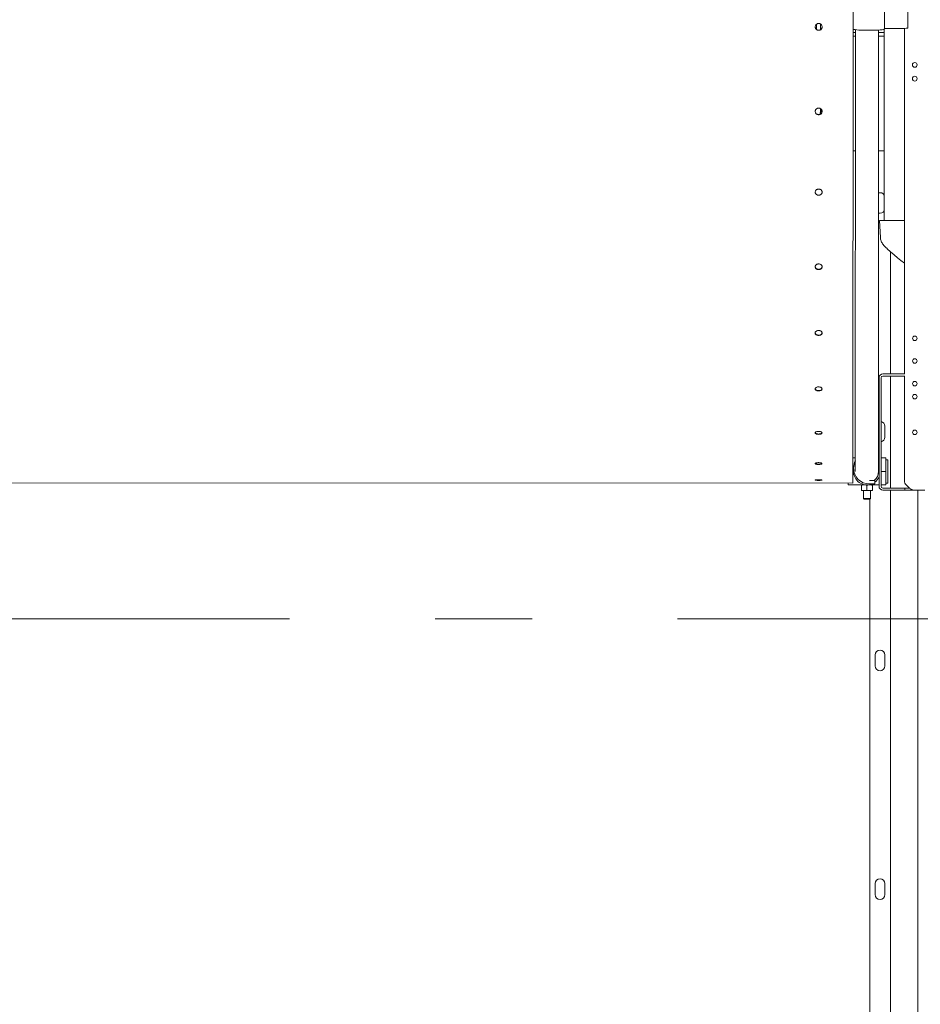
# Model space of a CAD drawing. Header units: millimetres. Extents: x -47038 to 86296, y -75637 to 48966.
# Tile 74 of 174: x -34580 to -33269, y 29219 to 30653. Entities that reach past the tile are written whole.
import ezdxf

# ---------------------------------------------------------------- set-up
doc = ezdxf.new("R2010")
doc.units = ezdxf.units.MM
doc.linetypes.add('Przerywana podwójnie', pattern=[109.361107, 52.916665, -21.166666, 14.111111, -21.166666])
doc.layers.add('00 - nowa technologia myjni_Nr_pióra__95', color=7, linetype='Continuous', lineweight=20, true_color=0x7c7c7c)
doc.layers.add('410-K Osie główne_Nr_pióra__95', color=7, linetype='Continuous', lineweight=20, true_color=0x7c7c7c)
doc.layers.add('XREF', color=8, linetype='Continuous', lineweight=9)

# ---------------------------------------------------------------- blocks, each defined once
blk = doc.blocks.new('parter 2025.10.15')
at = {"layer": '00 - nowa technologia myjni_Nr_pióra__95', "color": 8, "linetype": 'Continuous', "lineweight": 5}
for p, q in [((509.34, 2525.62), (509.33, 2453.61)), ((513.92, 2523.71), (513.92, 2519.72)), ((517.32, 2523.81), (517.32, 2519.83)), ((504.02, 2520.39), (504.02, 2519.64)), ((504.62, 2520.43), (504.62, 2519.6)), ((503.84, 2520.01), (503.84, 2520.01)), ((504.62, 2519.8), (504.77, 2519.8)), ((509.34, 2519.18), (509.69, 2519.18)), ((509.67, 2455.3), (509.69, 2519.62)), ((513.04, 2455.3), (513.06, 2519.57)), ((513.06, 2519.18), (513.87, 2519.18)), ((513.87, 2519.68), (513.87, 2491.81)), ((514.42, 2519.8), (516.72, 2519.8)), ((516.82, 2469.48), (516.82, 2519.8)), ((509.69, 2518.68), (509.34, 2518.68)), ((513.87, 2518.68), (513.06, 2518.68)), ((509.68, 2501.98), (509.34, 2501.98)), ((513.87, 2501.98), (513.05, 2501.98)), ((513.17, 2491.81), (513.24, 2491.81)), ((513.17, 2491.81), (513.32, 2489.33)), ((515.82, 2491.81), (513.24, 2491.81)), ((516.82, 2491.81), (515.82, 2491.81)), ((513.32, 2489.33), (513.32, 2489.32)), ((514.32, 2487.7), (514.28, 2487.74)), ((514.77, 2487.29), (514.77, 2469.48)), ((513.12, 2453.13), (513.12, 2468.93)), ((513.42, 2468.93), (513.42, 2453.13)), ((516.77, 2469.48), (513.67, 2469.48)), ((516.77, 2469.18), (513.67, 2469.18)), ((514.77, 2469.18), (514.77, 2452.88)), ((516.87, 2469.48), (516.77, 2469.48)), ((516.87, 2469.18), (516.77, 2469.18)), ((516.82, 2453.99), (516.82, 2469.18)), ((513.97, 2461.88), (513.97, 2460.28)), ((513.04, 2461.34), (513.12, 2461.25)), ((513.04, 2461.32), (513.12, 2461.23)), ((509.33, 2457.25), (509.67, 2457.25)), ((513.04, 2457.25), (513.12, 2457.25)), ((513.42, 2457.25), (514.11, 2457.25)), ((514.11, 2455.3), (514.11, 2457.25)), ((509.42, 2455.79), (509.42, 2455.77)), ((514.38, 2456.98), (514.11, 2456.98)), ((514.38, 2456.54), (514.38, 2456.98)), ((514.38, 2453.61), (514.38, 2456.54)), ((509.33, 2455.3), (509.41, 2455.3)), ((509.33, 2455.3), (509.41, 2455.3)), ((509.41, 2455.3), (509.47, 2455.3)), ((509.41, 2455.3), (509.47, 2455.3)), ((513.12, 2455.3), (513.04, 2455.3)), ((513.12, 2455.3), (513.04, 2455.3)), ((513.81, 2455.3), (513.42, 2455.3)), ((513.81, 2455.3), (513.42, 2455.3)), ((514.11, 2455.3), (513.81, 2455.3)), ((514.11, 2455.3), (513.81, 2455.3)), ((514.11, 2455.3), (514.11, 2453.34)), ((331.73, 2453.65), (509.33, 2453.61)), ((508.61, 2453.61), (334.41, 2453.65)), ((508.61, 2453.61), (508.61, 2453.35)), ((510.63, 2453.35), (508.61, 2453.35)), ((510.63, 2453.35), (510.56, 2453.33)), ((510.56, 2453.3), (510.56, 2453.33)), ((510.56, 2453.3), (510.56, 2453.29)), ((510.56, 2453.29), (510.56, 2452.56)), ((510.72, 2453.35), (510.63, 2453.35)), ((512.09, 2453.35), (510.72, 2453.35)), ((510.86, 2453.35), (510.86, 2453.41)), ((511.36, 2453.29), (511.36, 2452.56)), ((511.72, 2453.97), (512.52, 2453.97)), ((512.52, 2453.47), (511.72, 2453.47)), ((511.86, 2453.35), (511.86, 2453.41)), ((513.12, 2453.35), (512.09, 2453.35)), ((512.09, 2453.35), (512.16, 2453.33)), ((512.16, 2453.33), (512.16, 2453.29)), ((512.16, 2453.29), (512.16, 2452.56)), ((512.52, 2453.99), (512.52, 2453.97)), ((512.52, 2453.97), (512.52, 2453.47)), ((514.11, 2453.34), (513.42, 2453.35)), ((513.67, 2452.88), (516.77, 2452.88)), ((514.38, 2453.61), (514.11, 2453.61)), ((516.77, 2452.88), (516.87, 2452.88)), ((516.96, 2452.88), (516.87, 2452.88)), ((516.87, 2452.88), (516.87, 2452.58)), ((516.96, 2452.88), (517.04, 2452.88)), ((517.04, 2452.88), (517.52, 2452.88)), ((517.53, 2452.87), (517.11, 2453.28)), ((510.56, 2452.55), (510.56, 2452.56)), ((510.56, 2452.55), (510.56, 2452.52)), ((510.63, 2452.51), (510.56, 2452.52)), ((510.72, 2452.51), (510.63, 2452.51)), ((512.09, 2452.51), (510.72, 2452.51)), ((510.86, 2451.34), (510.86, 2452.51)), ((511.86, 2451.34), (511.86, 2452.51)), ((512.09, 2452.51), (512.16, 2452.52)), ((512.16, 2452.52), (512.16, 2452.56)), ((516.77, 2452.58), (513.67, 2452.58)), ((514.77, 2452.58), (514.77, 2133.08)), ((516.77, 2452.58), (516.87, 2452.58)), ((516.96, 2452.58), (516.86, 2452.58)), ((516.96, 2452.58), (517.04, 2452.58)), ((517.04, 2452.58), (518.83, 2452.58)), ((519.77, 2452.58), (518.23, 2452.58)), ((518.77, 2452.58), (518.77, 2133.08)), ((518.83, 2452.58), (518.9, 2452.58)), ((519.09, 2452.58), (518.9, 2452.58)), ((510.86, 2451.34), (511.12, 2451.34)), ((510.95, 2451.25), (510.86, 2451.34)), ((510.95, 2451.25), (511.16, 2451.25)), ((511.12, 2451.34), (511.86, 2451.34)), ((511.16, 2451.25), (511.76, 2451.25)), ((511.76, 2451.25), (511.86, 2451.34)), ((511.77, 2451.25), (511.77, 2135.4)), ((512.57, 2426.98), (512.57, 2428.58)), ((513.97, 2428.58), (513.97, 2426.98)), ((512.57, 2393.68), (512.57, 2395.28)), ((513.97, 2395.28), (513.97, 2393.68))]:
    blk.add_line(p, q, dxfattribs=at)
for points in [[(504.34, 2520.51), (504.26, 2520.51), (504.19, 2520.49), (504.11, 2520.46), (504.05, 2520.42), (503.99, 2520.37), (503.94, 2520.31), (503.89, 2520.24), (503.86, 2520.17), (503.85, 2520.09), (503.84, 2520.01)], [(504.84, 2520.01), (504.83, 2520.09), (504.82, 2520.17), (504.79, 2520.24), (504.74, 2520.31), (504.69, 2520.37), (504.63, 2520.42), (504.57, 2520.46), (504.49, 2520.49), (504.42, 2520.51), (504.34, 2520.51)], [(504.34, 2519.52), (504.26, 2519.53), (504.19, 2519.54), (504.11, 2519.57), (504.05, 2519.61), (503.99, 2519.67), (503.94, 2519.72), (503.89, 2519.79), (503.87, 2519.86), (503.85, 2519.94), (503.84, 2520.02)], [(504.34, 2519.52), (504.26, 2519.52), (504.19, 2519.54), (504.11, 2519.57), (504.05, 2519.61), (503.99, 2519.66), (503.94, 2519.72), (503.89, 2519.79), (503.86, 2519.86), (503.85, 2519.94), (503.84, 2520.01)], [(504.34, 2519.52), (504.42, 2519.52), (504.5, 2519.54), (504.57, 2519.57), (504.63, 2519.61), (504.69, 2519.66), (504.75, 2519.72), (504.79, 2519.79), (504.82, 2519.86), (504.83, 2519.94), (504.84, 2520.01)], [(504.34, 2519.52), (504.42, 2519.53), (504.49, 2519.54), (504.57, 2519.57), (504.63, 2519.61), (504.69, 2519.67), (504.74, 2519.72), (504.79, 2519.79), (504.82, 2519.86), (504.83, 2519.94), (504.84, 2520.01)], [(504.34, 2508.19), (504.26, 2508.19), (504.18, 2508.17), (504.11, 2508.14), (504.04, 2508.1), (503.98, 2508.05), (503.93, 2507.99), (503.89, 2507.93), (503.86, 2507.86), (503.84, 2507.78), (503.84, 2507.71)], [(504.34, 2507.24), (504.26, 2507.24), (504.18, 2507.26), (504.11, 2507.29), (504.05, 2507.33), (503.99, 2507.38), (503.93, 2507.44), (503.89, 2507.5), (503.86, 2507.57), (503.84, 2507.64), (503.84, 2507.72)], [(504.34, 2507.23), (504.26, 2507.23), (504.18, 2507.25), (504.11, 2507.28), (504.04, 2507.32), (503.98, 2507.37), (503.93, 2507.43), (503.89, 2507.49), (503.86, 2507.56), (503.84, 2507.64), (503.84, 2507.71)], [(504.84, 2507.71), (504.83, 2507.78), (504.81, 2507.86), (504.78, 2507.93), (504.74, 2507.99), (504.69, 2508.05), (504.63, 2508.1), (504.56, 2508.14), (504.49, 2508.17), (504.41, 2508.19), (504.34, 2508.19)], [(504.34, 2507.24), (504.42, 2507.24), (504.49, 2507.26), (504.56, 2507.29), (504.63, 2507.33), (504.69, 2507.38), (504.74, 2507.44), (504.78, 2507.5), (504.81, 2507.57), (504.83, 2507.64), (504.84, 2507.72)], [(504.34, 2507.23), (504.42, 2507.23), (504.49, 2507.25), (504.56, 2507.28), (504.63, 2507.32), (504.69, 2507.37), (504.74, 2507.43), (504.78, 2507.49), (504.81, 2507.56), (504.83, 2507.64), (504.84, 2507.71)], [(504.34, 2496.41), (504.26, 2496.4), (504.18, 2496.39), (504.11, 2496.36), (504.04, 2496.32), (503.98, 2496.27), (503.93, 2496.22), (503.89, 2496.16), (503.86, 2496.09), (503.84, 2496.02), (503.84, 2495.95)], [(504.34, 2495.52), (504.26, 2495.53), (504.18, 2495.54), (504.11, 2495.57), (504.04, 2495.61), (503.98, 2495.65), (503.93, 2495.7), (503.89, 2495.76), (503.86, 2495.83), (503.84, 2495.9), (503.84, 2495.96)], [(504.34, 2495.5), (504.26, 2495.51), (504.18, 2495.52), (504.11, 2495.55), (504.04, 2495.59), (503.98, 2495.63), (503.93, 2495.69), (503.89, 2495.75), (503.86, 2495.82), (503.84, 2495.88), (503.84, 2495.95)], [(504.84, 2495.95), (504.83, 2496.03), (504.81, 2496.09), (504.78, 2496.16), (504.74, 2496.22), (504.69, 2496.28), (504.63, 2496.32), (504.56, 2496.36), (504.49, 2496.39), (504.41, 2496.4), (504.34, 2496.41)], [(504.34, 2495.52), (504.41, 2495.53), (504.49, 2495.54), (504.56, 2495.57), (504.63, 2495.61), (504.69, 2495.65), (504.74, 2495.7), (504.78, 2495.76), (504.81, 2495.83), (504.83, 2495.9), (504.84, 2495.96)], [(504.34, 2495.5), (504.41, 2495.51), (504.49, 2495.52), (504.56, 2495.55), (504.63, 2495.59), (504.69, 2495.63), (504.74, 2495.69), (504.78, 2495.75), (504.81, 2495.82), (504.83, 2495.88), (504.84, 2495.95)], [(513.32, 2489.32), (513.33, 2489.21), (513.35, 2489.09), (513.38, 2488.97), (513.41, 2488.88), (513.45, 2488.8), (513.5, 2488.68), (513.57, 2488.56), (513.64, 2488.45)], [(513.64, 2488.45), (513.73, 2488.32), (513.82, 2488.2), (513.95, 2488.06), (514.11, 2487.9), (514.28, 2487.74)], [(516.82, 2485.6), (516.3, 2486), (515.8, 2486.41), (515.3, 2486.83), (514.8, 2487.26), (514.32, 2487.7)], [(504.33, 2485.51), (504.25, 2485.5), (504.21, 2485.49), (504.16, 2485.48), (504.11, 2485.47), (504.07, 2485.45), (504.02, 2485.42), (503.97, 2485.38), (503.93, 2485.34), (503.89, 2485.28), (503.86, 2485.22), (503.84, 2485.16), (503.83, 2485.09)], [(504.33, 2484.71), (504.24, 2484.72), (504.15, 2484.74), (504.1, 2484.76), (504.06, 2484.78), (504.02, 2484.8), (503.98, 2484.83), (503.93, 2484.88), (503.89, 2484.93), (503.86, 2484.99), (503.84, 2485.05), (503.83, 2485.11)], [(504.33, 2484.68), (504.24, 2484.69), (504.19, 2484.7), (504.14, 2484.71), (504.08, 2484.74), (504.03, 2484.77), (503.98, 2484.8), (503.93, 2484.85), (503.89, 2484.91), (503.86, 2484.97), (503.84, 2485.03), (503.83, 2485.09)], [(504.83, 2485.09), (504.83, 2485.16), (504.81, 2485.22), (504.78, 2485.28), (504.74, 2485.34), (504.69, 2485.39), (504.63, 2485.43), (504.56, 2485.46), (504.49, 2485.49), (504.41, 2485.5), (504.33, 2485.51)], [(504.33, 2484.71), (504.41, 2484.72), (504.48, 2484.73), (504.56, 2484.75), (504.62, 2484.79), (504.66, 2484.81), (504.69, 2484.84), (504.73, 2484.87), (504.75, 2484.9), (504.78, 2484.95), (504.81, 2485), (504.82, 2485.05), (504.83, 2485.11)], [(504.33, 2484.68), (504.41, 2484.69), (504.46, 2484.7), (504.51, 2484.71), (504.55, 2484.72), (504.59, 2484.74), (504.65, 2484.78), (504.7, 2484.81), (504.74, 2484.85), (504.78, 2484.91), (504.81, 2484.97), (504.83, 2485.03), (504.83, 2485.09)], [(504.33, 2475.81), (504.25, 2475.81), (504.16, 2475.79), (504.07, 2475.76), (504.03, 2475.74), (503.99, 2475.71), (503.96, 2475.69), (503.93, 2475.66), (503.88, 2475.61), (503.85, 2475.56), (503.84, 2475.51), (503.83, 2475.45)], [(504.83, 2475.45), (504.82, 2475.51), (504.81, 2475.56), (504.78, 2475.61), (504.73, 2475.66), (504.68, 2475.7), (504.63, 2475.74), (504.57, 2475.77), (504.51, 2475.79), (504.46, 2475.8), (504.41, 2475.81), (504.33, 2475.81)], [(504.33, 2475.13), (504.24, 2475.14), (504.15, 2475.16), (504.06, 2475.19), (503.98, 2475.23), (503.93, 2475.27), (503.89, 2475.32), (503.86, 2475.37), (503.84, 2475.42), (503.83, 2475.47)], [(504.33, 2475.1), (504.23, 2475.1), (504.14, 2475.12), (504.05, 2475.16), (504.01, 2475.18), (503.98, 2475.2), (503.93, 2475.24), (503.88, 2475.29), (503.85, 2475.34), (503.84, 2475.4), (503.83, 2475.45)], [(504.33, 2475.13), (504.41, 2475.14), (504.48, 2475.15), (504.55, 2475.17), (504.63, 2475.2), (504.7, 2475.25), (504.73, 2475.27), (504.76, 2475.3), (504.78, 2475.33), (504.8, 2475.37), (504.82, 2475.42), (504.83, 2475.47)], [(504.33, 2475.1), (504.41, 2475.1), (504.5, 2475.12), (504.59, 2475.15), (504.63, 2475.17), (504.67, 2475.19), (504.71, 2475.22), (504.74, 2475.24), (504.78, 2475.29), (504.81, 2475.34), (504.83, 2475.4), (504.83, 2475.45)], [(504.33, 2467.6), (504.25, 2467.6), (504.16, 2467.59), (504.07, 2467.56), (503.99, 2467.53), (503.95, 2467.51), (503.92, 2467.48), (503.88, 2467.44), (503.85, 2467.4), (503.83, 2467.35), (503.83, 2467.31)], [(504.33, 2467.06), (504.24, 2467.07), (504.15, 2467.08), (504.06, 2467.11), (503.99, 2467.14), (503.94, 2467.17), (503.89, 2467.21), (503.86, 2467.25), (503.84, 2467.29), (503.83, 2467.33)], [(504.33, 2467.02), (504.23, 2467.03), (504.14, 2467.04), (504.05, 2467.07), (503.97, 2467.11), (503.92, 2467.14), (503.88, 2467.18), (503.85, 2467.22), (503.83, 2467.27), (503.83, 2467.31)], [(504.83, 2467.31), (504.82, 2467.36), (504.81, 2467.4), (504.78, 2467.44), (504.75, 2467.47), (504.72, 2467.5), (504.68, 2467.52), (504.64, 2467.54), (504.6, 2467.56), (504.51, 2467.58), (504.41, 2467.6), (504.33, 2467.6)], [(504.33, 2467.06), (504.4, 2467.06), (504.48, 2467.07), (504.55, 2467.09), (504.63, 2467.12), (504.7, 2467.15), (504.75, 2467.2), (504.78, 2467.22), (504.8, 2467.25), (504.82, 2467.29), (504.83, 2467.33)], [(504.33, 2467.02), (504.41, 2467.02), (504.5, 2467.04), (504.59, 2467.06), (504.67, 2467.1), (504.7, 2467.12), (504.74, 2467.14), (504.78, 2467.18), (504.81, 2467.22), (504.82, 2467.27), (504.83, 2467.31)], [(504.33, 2461.13), (504.25, 2461.13), (504.19, 2461.12), (504.13, 2461.11), (504.05, 2461.09), (503.98, 2461.07), (503.92, 2461.04), (503.88, 2461.01), (503.85, 2460.98), (503.83, 2460.94), (503.83, 2460.91)], [(504.33, 2460.74), (504.21, 2460.75), (504.09, 2460.76), (504.04, 2460.78), (503.99, 2460.8), (503.93, 2460.83), (503.88, 2460.86), (503.86, 2460.88), (503.84, 2460.9), (503.83, 2460.93)], [(504.33, 2460.69), (504.2, 2460.7), (504.14, 2460.71), (504.07, 2460.72), (504.02, 2460.74), (503.97, 2460.76), (503.93, 2460.78), (503.9, 2460.8), (503.87, 2460.82), (503.85, 2460.85), (503.83, 2460.88), (503.83, 2460.91)], [(504.83, 2460.91), (504.82, 2460.95), (504.81, 2460.97), (504.8, 2460.99), (504.77, 2461.01), (504.75, 2461.03), (504.68, 2461.07), (504.6, 2461.1), (504.51, 2461.12), (504.41, 2461.13), (504.33, 2461.13)], [(504.33, 2460.74), (504.4, 2460.74), (504.47, 2460.75), (504.54, 2460.76), (504.64, 2460.79), (504.69, 2460.81), (504.73, 2460.83), (504.76, 2460.85), (504.79, 2460.87), (504.81, 2460.9), (504.82, 2460.93)], [(504.33, 2460.69), (504.41, 2460.7), (504.53, 2460.71), (504.59, 2460.73), (504.64, 2460.74), (504.69, 2460.76), (504.73, 2460.78), (504.77, 2460.81), (504.8, 2460.84), (504.82, 2460.88), (504.83, 2460.91)], [(504.33, 2456.58), (504.25, 2456.58), (504.13, 2456.57), (504.01, 2456.55), (503.96, 2456.54), (503.92, 2456.52), (503.87, 2456.5), (503.85, 2456.49), (503.84, 2456.47), (503.83, 2456.46), (503.83, 2456.44)], [(504.33, 2456.35), (504.19, 2456.36), (504.06, 2456.37), (504.01, 2456.39), (503.95, 2456.4), (503.91, 2456.42), (503.87, 2456.43), (503.85, 2456.45), (503.83, 2456.47)], [(504.33, 2456.31), (504.2, 2456.31), (504.08, 2456.32), (503.97, 2456.35), (503.9, 2456.37), (503.87, 2456.39), (503.85, 2456.4), (503.83, 2456.42), (503.83, 2456.44)], [(504.83, 2456.44), (504.82, 2456.46), (504.82, 2456.47), (504.8, 2456.49), (504.77, 2456.51), (504.74, 2456.52), (504.7, 2456.54), (504.6, 2456.56), (504.5, 2456.57), (504.38, 2456.58), (504.33, 2456.58)], [(504.33, 2456.35), (504.4, 2456.36), (504.53, 2456.37), (504.63, 2456.38), (504.71, 2456.4), (504.75, 2456.42), (504.78, 2456.43), (504.8, 2456.45), (504.82, 2456.47)], [(504.33, 2456.31), (504.4, 2456.31), (504.53, 2456.32), (504.64, 2456.34), (504.69, 2456.35), (504.73, 2456.36), (504.78, 2456.39), (504.8, 2456.4), (504.82, 2456.41), (504.82, 2456.43), (504.83, 2456.44)], [(504.33, 2454.09), (504.12, 2454.09), (504.01, 2454.08), (503.93, 2454.07), (503.88, 2454.06), (503.84, 2454.05), (503.83, 2454.04), (503.83, 2454.04), (503.83, 2454.04), (503.83, 2454.04)], [(504.33, 2453.98), (504.1, 2453.99), (504, 2454), (503.92, 2454.01), (503.86, 2454.02), (503.84, 2454.03), (503.83, 2454.03), (503.83, 2454.03), (503.83, 2454.04)], [(504.33, 2454.03), (504.19, 2454.04), (504.05, 2454.04), (503.98, 2454.05), (503.88, 2454.06)], [(504.83, 2454.04), (504.82, 2454.04), (504.82, 2454.04), (504.82, 2454.05), (504.8, 2454.05), (504.73, 2454.07), (504.59, 2454.08), (504.41, 2454.09), (504.33, 2454.09)], [(504.33, 2454.03), (504.54, 2454.04), (504.67, 2454.05), (504.77, 2454.06)], [(504.33, 2453.98), (504.54, 2453.99), (504.66, 2454), (504.72, 2454), (504.77, 2454.01), (504.81, 2454.02), (504.82, 2454.03), (504.82, 2454.03), (504.83, 2454.03), (504.83, 2454.04)], [(511.36, 2453.29), (511.23, 2453.31), (511.11, 2453.32), (510.95, 2453.33), (510.79, 2453.32), (510.68, 2453.31), (510.56, 2453.29)], [(512.16, 2453.29), (512.03, 2453.31), (511.91, 2453.32), (511.75, 2453.33), (511.59, 2453.32), (511.48, 2453.31), (511.36, 2453.29)], [(511.36, 2452.56), (511.23, 2452.54), (511.11, 2452.53), (510.95, 2452.52), (510.79, 2452.53), (510.68, 2452.54), (510.56, 2452.56)], [(512.16, 2452.56), (512.03, 2452.54), (511.91, 2452.53), (511.75, 2452.52), (511.59, 2452.53), (511.48, 2452.54), (511.36, 2452.56)]]:
    blk.add_lwpolyline(points, dxfattribs=at)
for centre, radius in [((518.32, 2514.48), 0.35), ((518.32, 2512.48), 0.35), ((518.32, 2474.68), 0.325), ((518.32, 2471.38), 0.325), ((518.32, 2468.08), 0.325), ((518.32, 2466.18), 0.325), ((518.32, 2460.98), 0.325)]:
    blk.add_circle(centre, radius, dxfattribs=at)
for centre, radius, start, end in [((499.08, 2508.86), 5.74, 346.6417, 351.2292), ((513.27, 2495.18), 0.7, 31.0082, 108.1694), ((513.27, 2493.58), 0.7, 251.7758, 328.9722), ((513.67, 2468.93), 0.55, 90, 180), ((513.67, 2468.93), 0.25, 90, 180), ((513.27, 2461.88), 0.7, 102.4057, 108.7941), ((513.27, 2461.88), 0.7, 0, 77.6278), ((513.27, 2460.28), 0.7, 282.3414, 0), ((512.12, 2458.57), 1, 337.4546, 0), ((511.72, 2455.79), 2.3, 152.8577, 180), ((511.72, 2455.77), 2.3, 152.858, 180), ((511.72, 2455.77), 2.3, 180, 270), ((511.36, 2455.3), 1.95, 25.3635, 30.2044), ((511.36, 2455.3), 1.95, 171.7919, 179.9875), ((511.36, 2455.3), 1.95, 179.9875, 290.1507), ((511.36, 2455.3), 1.68, 309.0001, 359.9875), ((511.36, 2455.3), 1.95, 306.578, 334.6365), ((513.67, 2453.13), 0.55, 180, 270), ((513.67, 2453.13), 0.25, 180, 270), ((517.82, 2453.99), 1, 180, 225), ((518.23, 2453.58), 1, 225, 270), ((513.27, 2428.58), 0.7, 0, 180), ((513.27, 2426.98), 0.7, 180, 0), ((513.27, 2395.28), 0.7, 0, 180), ((513.27, 2393.68), 0.7, 180, 0)]:
    blk.add_arc(centre, radius, start, end, dxfattribs=at)
for centre, major_axis, ratio, start_param, end_param in [((504.77, 2519.67), (-0.15, 0), 0.866025, 4.559029, 4.712389), ((511.62, 2519.72), (2.3, 0), 0.087156, 3.279827, 6.283185), ((514.42, 2519.76), (0.5, 0), 0.087156, 1.570796, 3.141592), ((516.72, 2519.87), (0.75, 0), 0.087156, 4.712389, 5.639684), ((497.27, 2508.25), (7.35, 0), 0.866025, 6.130475, 6.261998), ((497.27, 2508.3), (7.45, 0), 0.866025, 6.133547, 6.241991)]:
    blk.add_ellipse(centre, major_axis=major_axis, ratio=ratio, start_param=start_param, end_param=end_param, dxfattribs=at)
at = {"layer": '410-K Osie główne_Nr_pióra__95', "color": 8, "linetype": 'Przerywana podwójnie', "lineweight": 5}
blk.add_line((-63, 2433.81), (1039.92, 2433.81), dxfattribs=at)

msp = doc.modelspace()

# ---------------------------------------------------------------- block references
at = {"layer": 'XREF', "xscale": 10, "yscale": 10, "zscale": 10}
msp.add_blockref('parter 2025.10.15', (-38460.6, 5442.3), dxfattribs=at)

doc.saveas('drawing.dxf')
